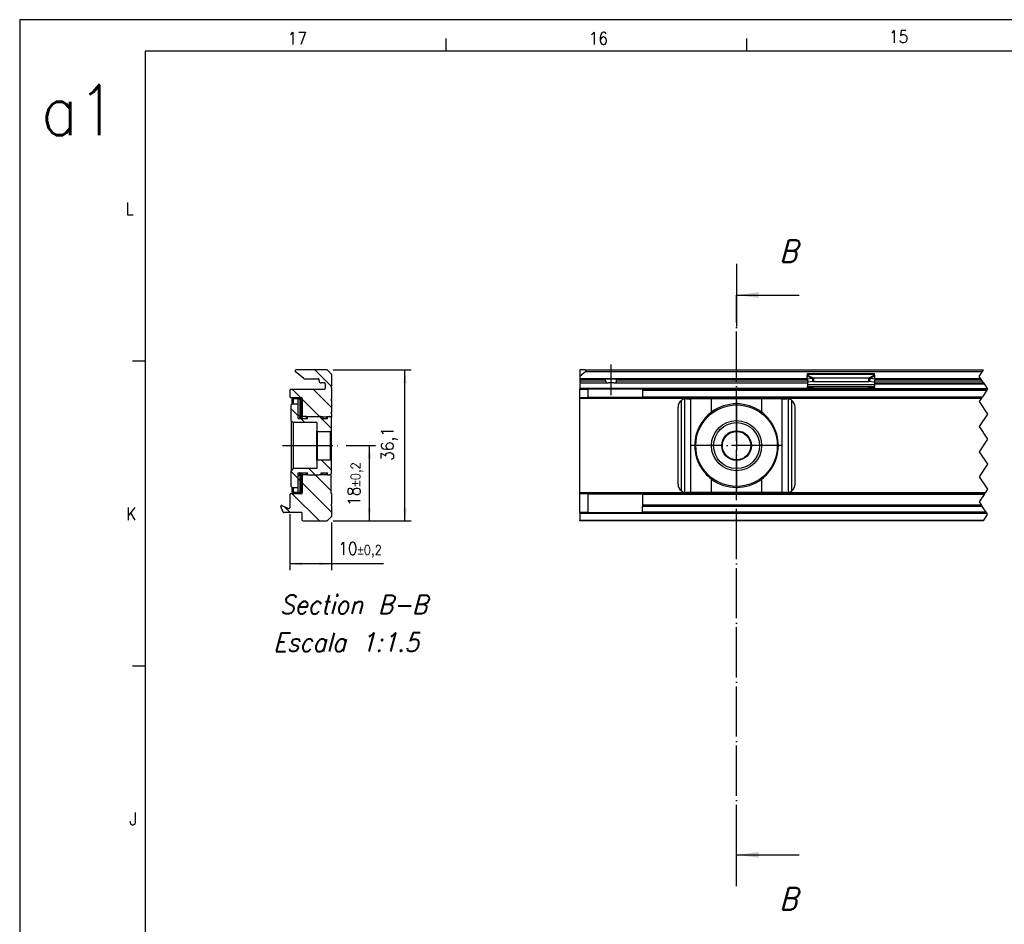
# Model space of a CAD drawing. Header units: millimetres. Extents: x -418 to 2750, y -1084 to 1393.
# Tile 8 of 74: x -418 to -261, y 299 to 443. Entities that reach past the tile are written whole.
import ezdxf

# ---------------------------------------------------------------- set-up
doc = ezdxf.new("R2010")
doc.units = ezdxf.units.MM
doc.linetypes.add('DOT_CENTER', pattern=[14, 12, -1, 0, -1])
doc.layers.add('1', color=7, linetype='Continuous')
doc.styles.add('CONVERTER_11', font='txt.shx', dxfattribs={"width": 0.9, "oblique": 15})
doc.styles.add('CONVERTER_12', font='txt.shx', dxfattribs={"width": 0.9})
doc.dimstyles.new('ME10_DIM_20', dxfattribs={"dimtxt": 3, "dimasz": 3, "dimexe": 1.5, "dimexo": 1.5, "dimgap": 1.5, "dimtad": 1, "dimdsep": 46, "dimtxsty": 'CONVERTER_12', "dimsah": 1, "dimcen": 0.09, "dimclrd": 2, "dimclre": 2, "dimclrt": 2, "dimadec": 0, "dimazin": 0, "dimtol": 1, "dimtp": 0.2, "dimtm": 0.2, "dimtfac": 0.75, "dimtdec": 0, "dimtix": 1, "dimtmove": 0, "dimatfit": 3, "dimfxl": 1, "dimtolj": 1, "dimtzin": 0, "dimarcsym": 0})
doc.dimstyles.new('ME10_DIM_21', dxfattribs={"dimtxt": 3, "dimasz": 3, "dimexe": 1.5, "dimexo": 1.5, "dimgap": 1.5, "dimtad": 1, "dimdsep": 46, "dimtxsty": 'CONVERTER_12', "dimsah": 1, "dimcen": 0.09, "dimclrd": 2, "dimclre": 2, "dimclrt": 2, "dimadec": 0, "dimazin": 0, "dimtol": 1, "dimtp": 0.2, "dimtm": 0.2, "dimtfac": 0.75, "dimtdec": 0, "dimtix": 1, "dimtmove": 0, "dimatfit": 3, "dimfxl": 1, "dimtolj": 1, "dimtzin": 0, "dimarcsym": 0})
doc.dimstyles.new('ME10_DIM_22', dxfattribs={"dimtxt": 3, "dimasz": 3, "dimexe": 1.5, "dimexo": 1.5, "dimgap": 1.5, "dimtad": 1, "dimdsep": 46, "dimtxsty": 'CONVERTER_12', "dimsah": 1, "dimcen": 0.09, "dimclrd": 2, "dimclre": 2, "dimclrt": 2, "dimadec": 0, "dimazin": 0, "dimtfac": 1, "dimtdec": 4, "dimtix": 1, "dimtmove": 0, "dimatfit": 3, "dimfxl": 1, "dimtolj": 1, "dimtzin": 0, "dimarcsym": 0})
doc.dimstyles.get("Standard").update_dxf_attribs({"dimtxt": 0.18, "dimasz": 0.18, "dimexe": 0.18, "dimexo": 0.0625, "dimgap": 0.09, "dimtad": 0, "dimtih": 1, "dimtoh": 1, "dimdec": 4, "dimzin": 0, "dimdsep": 46, "dimtxsty": 'Standard', "dimcen": 0.09, "dimadec": 0, "dimazin": 0, "dimtfac": 1, "dimtdec": 4, "dimtofl": 0, "dimtmove": 0, "dimatfit": 3, "dimfxl": 1, "dimtolj": 1, "dimtzin": 0, "dimarcsym": 0})
pattern_1 = [(315, (0, 0), (2.5, 2.5), [])]

# ---------------------------------------------------------------- blocks, each defined once
blk = doc.blocks.new('SOPORTE_SV2__16', base_point=(-564.6, 545.35))
at = {"linetype": 'Continuous'}
h = blk.add_hatch(dxfattribs=at)
h.set_pattern_fill('_USER', color=3, scale=3.535534, angle=315, pattern_type=0)
h.set_pattern_definition(pattern_1)
edge = h.paths.add_edge_path()
edge.add_arc((-558.98, 579.55), 0.2, 230, 270)
edge.add_line((-558.98, 579.35), (-558.1, 579.35))
edge.add_line((-558.1, 579.35), (-555.65, 579.35))
edge.add_arc((-555.65, 579.15), 0.2, 0, 90, ccw=False)
edge.add_line((-555.45, 579.15), (-555.45, 578.85))
edge.add_arc((-554.95, 578.85), 0.5, 180, 270)
edge.add_line((-554.95, 578.35), (-554.8, 578.35))
edge.add_line((-554.8, 578.35), (-554.15, 578.35))
edge.add_arc((-554.15, 578.15), 0.2, 0, 90, ccw=False)
edge.add_line((-553.95, 578.15), (-553.95, 577.05))
edge.add_arc((-554.15, 577.05), 0.2, 270, 360, ccw=False)
edge.add_line((-554.15, 576.85), (-562.25, 576.85))
edge.add_arc((-562.25, 576.65), 0.2, 90, 180)
edge.add_line((-562.45, 576.65), (-562.45, 575.05))
edge.add_arc((-562.25, 575.05), 0.2, 180, 270)
edge.add_line((-562.25, 574.85), (-559.65, 574.85))
edge.add_arc((-559.65, 574.65), 0.2, 0, 90, ccw=False)
edge.add_line((-559.45, 574.65), (-559.45, 574.35))
edge.add_line((-559.45, 574.35), (-559.45, 570.3))
edge.add_line((-559.45, 570.3), (-558.45, 570.3))
edge.add_line((-558.45, 570.3), (-558.45, 570.35))
edge.add_line((-558.45, 570.35), (-558.2, 570.35))
edge.add_line((-558.2, 570.35), (-555.39, 570.35))
edge.add_line((-555.39, 570.35), (-554.65, 570.35))
edge.add_line((-554.65, 570.35), (-554.65, 570.25))
edge.add_line((-554.65, 570.25), (-553.65, 570.25))
edge.add_line((-553.65, 570.25), (-553.65, 570.3))
edge.add_line((-553.65, 570.3), (-553.4, 570.3))
edge.add_line((-553.4, 570.3), (-552.94, 570.3))
edge.add_line((-552.94, 570.3), (-552.45, 570.3))
edge.add_line((-552.45, 570.3), (-552.45, 570.95))
edge.add_line((-552.45, 570.95), (-552.65, 571.15))
edge.add_line((-552.65, 571.15), (-552.45, 571.35))
edge.add_line((-552.45, 571.35), (-552.45, 574.1))
edge.add_line((-552.45, 574.1), (-552.65, 574.3))
edge.add_line((-552.65, 574.3), (-552.45, 574.5))
edge.add_line((-552.45, 574.5), (-552.45, 577.25))
edge.add_line((-552.45, 577.25), (-552.65, 577.45))
edge.add_line((-552.65, 577.45), (-552.45, 577.65))
edge.add_line((-552.45, 577.65), (-552.45, 580.37))
edge.add_arc((-552.65, 580.37), 0.2, 0, 45)
edge.add_line((-552.51, 580.51), (-553.4, 581.39))
edge.add_arc((-553.54, 581.25), 0.2, 45, 90)
edge.add_line((-553.54, 581.45), (-561, 581.45))
edge.add_arc((-561, 581.25), 0.2, 90, 230)
edge.add_line((-561.13, 581.1), (-559.11, 579.4))
h = blk.add_hatch(dxfattribs=at)
h.set_pattern_fill('_USER', color=3, scale=3.535534, angle=315, pattern_type=0)
h.set_pattern_definition(pattern_1)
edge = h.paths.add_edge_path()
edge.add_arc((-555.4, 569.74), 0.613, 36.3292, 89.4593)
edge.add_line((-555.39, 570.35), (-558.2, 570.35))
edge.add_line((-558.2, 570.35), (-558.2, 569.82))
edge.add_line((-558.2, 569.82), (-560.45, 569.82))
edge.add_line((-560.45, 569.82), (-560.45, 570.39))
edge.add_line((-560.45, 570.39), (-560.45, 573.35))
edge.add_line((-560.45, 573.35), (-561.9, 573.35))
edge.add_line((-561.9, 573.35), (-562.15, 573.1))
edge.add_line((-562.15, 573.1), (-562.15, 569.35))
edge.add_line((-562.15, 569.35), (-561.65, 568.85))
edge.add_line((-561.65, 568.85), (-555.95, 568.85))
edge.add_line((-555.95, 568.85), (-555.95, 566.9))
edge.add_line((-555.95, 566.9), (-555.8, 566.75))
edge.add_line((-555.8, 566.75), (-552.7, 566.75))
edge.add_line((-552.7, 566.75), (-552.45, 567))
edge.add_line((-552.45, 567), (-552.45, 570.05))
edge.add_arc((-552.95, 569.69), 0.613, 36.3182, 89.4483)
edge.add_line((-552.94, 570.3), (-553.4, 570.3))
edge.add_line((-553.4, 570.3), (-553.4, 569.82))
edge.add_line((-553.4, 569.82), (-554.9, 569.82))
edge.add_line((-554.9, 569.82), (-554.9, 570.1))
h = blk.add_hatch(dxfattribs=at)
h.set_pattern_fill('_USER', color=3, scale=3.535534, angle=315, pattern_type=0)
h.set_pattern_definition(pattern_1)
edge = h.paths.add_edge_path()
edge.add_line((-560.43, 574.55), (-560.43, 570.45))
edge.add_spline(control_points=[(-560.43, 570.45), (-560.39, 570.45), (-560.3, 570.45), (-560.18, 570.45), (-560.05, 570.45), (-559.97, 570.45), (-559.93, 570.45)], knot_values=[0, 0, 0, 0, 0.125, 0.25, 0.375, 0.5, 0.5, 0.5, 0.5], degree=3, periodic=0)
edge.add_line((-559.93, 570.45), (-559.93, 574.55))
edge.add_line((-559.93, 574.55), (-560.43, 574.55))
h = blk.add_hatch(dxfattribs=at)
h.set_pattern_fill('_USER', color=3, scale=3.535534, angle=315, pattern_type=0)
h.set_pattern_definition(pattern_1)
edge = h.paths.add_edge_path()
edge.add_line((-554.9, 556.6), (-554.9, 556.87))
edge.add_line((-554.9, 556.87), (-553.4, 556.87))
edge.add_line((-553.4, 556.87), (-553.4, 556.4))
edge.add_line((-553.4, 556.4), (-552.94, 556.4))
edge.add_arc((-552.95, 557.01), 0.613, 270.5517, 323.6818)
edge.add_line((-552.45, 556.65), (-552.45, 559.7))
edge.add_line((-552.45, 559.7), (-552.7, 559.95))
edge.add_line((-552.7, 559.95), (-555.8, 559.95))
edge.add_line((-555.8, 559.95), (-555.95, 559.8))
edge.add_line((-555.95, 559.8), (-555.95, 557.85))
edge.add_line((-555.95, 557.85), (-561.65, 557.85))
edge.add_line((-561.65, 557.85), (-562.15, 557.35))
edge.add_line((-562.15, 557.35), (-562.15, 553.6))
edge.add_line((-562.15, 553.6), (-561.9, 553.35))
edge.add_line((-561.9, 553.35), (-560.45, 553.35))
edge.add_line((-560.45, 553.35), (-560.45, 556.31))
edge.add_line((-560.45, 556.31), (-560.45, 556.87))
edge.add_line((-560.45, 556.87), (-558.2, 556.87))
edge.add_line((-558.2, 556.87), (-558.2, 556.35))
edge.add_line((-558.2, 556.35), (-555.39, 556.35))
edge.add_arc((-555.4, 556.96), 0.613, 270.5407, 323.6708)
h = blk.add_hatch(dxfattribs=at)
h.set_pattern_fill('_USER', color=3, scale=3.535534, angle=315, pattern_type=0)
h.set_pattern_definition(pattern_1)
edge = h.paths.add_edge_path()
edge.add_line((-559.65, 547.35), (-563.81, 547.35))
edge.add_arc((-563.81, 547.55), 0.2, 204, 270, ccw=False)
edge.add_line((-563.99, 547.47), (-564.58, 548.79))
edge.add_arc((-564.4, 548.87), 0.2, 64, 204, ccw=False)
edge.add_line((-564.31, 549.05), (-562.74, 548.28))
edge.add_arc((-562.65, 548.46), 0.2, 244, 360)
edge.add_line((-562.45, 548.46), (-562.45, 551.65))
edge.add_arc((-562.25, 551.65), 0.2, 90, 180, ccw=False)
edge.add_line((-562.25, 551.85), (-559.65, 551.85))
edge.add_arc((-559.65, 552.05), 0.2, 270, 360)
edge.add_line((-559.45, 552.05), (-559.45, 552.35))
edge.add_line((-559.45, 552.35), (-559.45, 556.4))
edge.add_line((-559.45, 556.4), (-558.45, 556.4))
edge.add_line((-558.45, 556.4), (-558.45, 556.35))
edge.add_line((-558.45, 556.35), (-558.2, 556.35))
edge.add_line((-558.2, 556.35), (-555.39, 556.35))
edge.add_line((-555.39, 556.35), (-554.65, 556.35))
edge.add_line((-554.65, 556.35), (-554.65, 556.45))
edge.add_line((-554.65, 556.45), (-553.65, 556.45))
edge.add_line((-553.65, 556.45), (-553.65, 556.4))
edge.add_line((-553.65, 556.4), (-553.4, 556.4))
edge.add_line((-553.4, 556.4), (-552.94, 556.4))
edge.add_line((-552.94, 556.4), (-552.65, 556.4))
edge.add_line((-552.65, 556.4), (-552.65, 552.05))
edge.add_line((-552.65, 552.05), (-552.45, 551.85))
edge.add_line((-552.45, 551.85), (-552.45, 549.35))
edge.add_line((-552.45, 549.35), (-552.65, 549.15))
edge.add_line((-552.65, 549.15), (-552.45, 548.95))
edge.add_line((-552.45, 548.95), (-552.45, 546.43))
edge.add_arc((-552.65, 546.43), 0.2, 315, 360, ccw=False)
edge.add_line((-552.51, 546.29), (-553.4, 545.41))
edge.add_arc((-553.54, 545.55), 0.2, 270, 315, ccw=False)
edge.add_line((-553.54, 545.35), (-559.25, 545.35))
edge.add_arc((-559.25, 545.55), 0.2, 180, 270, ccw=False)
edge.add_line((-559.45, 545.55), (-559.45, 547.15))
edge.add_arc((-559.65, 547.15), 0.2, 0, 90)
h = blk.add_hatch(dxfattribs=at)
h.set_pattern_fill('_USER', color=3, scale=3.535534, angle=315, pattern_type=0)
h.set_pattern_definition(pattern_1)
edge = h.paths.add_edge_path()
edge.add_line((-559.93, 552.15), (-560.43, 552.15))
edge.add_line((-560.43, 552.15), (-560.43, 556.25))
edge.add_spline(control_points=[(-560.43, 556.25), (-560.39, 556.25), (-560.3, 556.25), (-560.18, 556.25), (-560.05, 556.25), (-559.97, 556.25), (-559.93, 556.25)], knot_values=[0, 0, 0, 0, 0.125, 0.25, 0.375, 0.5, 0.5, 0.5, 0.5], degree=3, periodic=0)
edge.add_line((-559.93, 556.25), (-559.93, 552.15))
at = {"color": 7, "linetype": 'Continuous'}
for p, q in [((-559.11, 579.4), (-561.13, 581.1)), ((-553.54, 581.45), (-561, 581.45)), ((-558.98, 579.35), (-558.1, 579.35)), ((-558.1, 579.35), (-555.65, 579.35)), ((-552.51, 580.51), (-553.4, 581.39)), ((-552.45, 580.37), (-552.45, 577.65)), ((-555.45, 578.85), (-555.45, 579.15)), ((-554.8, 578.35), (-554.95, 578.35)), ((-554.15, 578.35), (-554.8, 578.35)), ((-553.95, 578.15), (-553.95, 577.05)), ((-552.45, 577.65), (-552.65, 577.45)), ((-552.65, 577.45), (-552.45, 577.25)), ((-552.45, 577.25), (-552.45, 574.5)), ((-562.45, 576.65), (-562.45, 575.05)), ((-562.25, 576.85), (-554.15, 576.85)), ((-562.25, 574.85), (-559.65, 574.85)), ((-559.45, 574.65), (-559.45, 574.35)), ((-562.15, 573.1), (-561.9, 573.35)), ((-562.15, 569.35), (-562.15, 573.1)), ((-561.93, 574.55), (-561.93, 573.33)), ((-561.55, 574.55), (-561.93, 574.55)), ((-561.9, 573.35), (-560.45, 573.35)), ((-560.43, 574.55), (-561.55, 574.55)), ((-560.45, 570.39), (-560.45, 573.35)), ((-560.43, 574.55), (-559.93, 574.55)), ((-560.43, 570.45), (-560.43, 574.55)), ((-559.93, 570.45), (-559.93, 574.55)), ((-559.93, 574.55), (-559.82, 574.55)), ((-559.45, 574.35), (-559.45, 570.3)), ((-552.45, 574.5), (-552.65, 574.3)), ((-552.65, 574.3), (-552.45, 574.1)), ((-552.45, 574.1), (-552.45, 571.35)), ((-560.45, 569.82), (-560.45, 570.39)), ((-559.45, 569.82), (-559.45, 570.3)), ((-558.45, 570.3), (-559.45, 570.3)), ((-558.45, 570.3), (-558.45, 570.35)), ((-558.45, 570.35), (-558.2, 570.35)), ((-558.45, 569.82), (-558.45, 570.3)), ((-558.2, 569.82), (-558.2, 570.35)), ((-558.2, 570.35), (-555.39, 570.35)), ((-555.39, 570.35), (-554.65, 570.35)), ((-554.9, 569.82), (-554.9, 570.1)), ((-554.65, 570.35), (-554.65, 570.25)), ((-554.65, 570.25), (-554.65, 569.82)), ((-554.65, 570.25), (-553.65, 570.25)), ((-553.65, 570.3), (-553.4, 570.3)), ((-553.65, 570.25), (-553.65, 570.3)), ((-553.65, 570.25), (-553.65, 569.82)), ((-553.4, 570.3), (-552.94, 570.3)), ((-553.4, 569.82), (-553.4, 570.3)), ((-552.94, 570.3), (-552.45, 570.3)), ((-552.45, 571.35), (-552.65, 571.15)), ((-552.65, 571.15), (-552.45, 570.95)), ((-552.45, 570.95), (-552.45, 570.3)), ((-552.45, 570.3), (-552.45, 570.05)), ((-552.45, 567), (-552.45, 570.05)), ((-561.65, 568.85), (-562.15, 569.35)), ((-562.15, 569.35), (-562.15, 557.35)), ((-555.95, 568.85), (-561.65, 568.85)), ((-561.65, 568.85), (-561.65, 563.35)), ((-560.45, 569.82), (-558.2, 569.82)), ((-555.95, 568.85), (-555.95, 566.9)), ((-554.9, 569.82), (-553.4, 569.82)), ((-555.95, 559.8), (-555.95, 566.9)), ((-555.8, 566.75), (-555.95, 566.9)), ((-555.8, 559.95), (-555.8, 566.75)), ((-555.8, 566.75), (-552.7, 566.75)), ((-552.7, 566.75), (-552.45, 567)), ((-552.7, 559.95), (-552.7, 566.75)), ((-552.45, 559.7), (-552.45, 567)), ((-561.65, 563.35), (-561.65, 557.85)), ((-555.8, 559.95), (-555.95, 559.8)), ((-555.95, 559.8), (-555.95, 557.85)), ((-555.8, 559.95), (-552.7, 559.95)), ((-552.7, 559.95), (-552.45, 559.7)), ((-552.45, 556.65), (-552.45, 559.7)), ((-561.65, 557.85), (-562.15, 557.35)), ((-562.15, 553.6), (-562.15, 557.35)), ((-555.95, 557.85), (-561.65, 557.85)), ((-560.45, 556.31), (-560.45, 556.87)), ((-560.45, 556.87), (-558.2, 556.87)), ((-560.45, 553.35), (-560.45, 556.31)), ((-560.43, 552.15), (-560.43, 556.25)), ((-559.93, 552.15), (-559.93, 556.25)), ((-559.45, 556.4), (-559.45, 556.87)), ((-559.45, 556.4), (-559.45, 552.35)), ((-558.45, 556.4), (-559.45, 556.4)), ((-558.45, 556.4), (-558.45, 556.87)), ((-558.45, 556.35), (-558.45, 556.4)), ((-558.2, 556.35), (-558.45, 556.35)), ((-558.2, 556.35), (-558.2, 556.87)), ((-558.2, 556.35), (-555.39, 556.35)), ((-554.65, 556.35), (-555.39, 556.35)), ((-554.9, 556.6), (-554.9, 556.87)), ((-554.9, 556.87), (-553.4, 556.87)), ((-554.65, 556.87), (-554.65, 556.45)), ((-554.65, 556.45), (-553.65, 556.45)), ((-554.65, 556.45), (-554.65, 556.35)), ((-553.65, 556.87), (-553.65, 556.45)), ((-553.65, 556.4), (-553.65, 556.45)), ((-553.4, 556.4), (-553.65, 556.4)), ((-553.4, 556.4), (-553.4, 556.87)), ((-553.4, 556.4), (-552.94, 556.4)), ((-552.65, 556.4), (-552.94, 556.4)), ((-552.65, 556.4), (-552.65, 556.48)), ((-552.65, 556.4), (-552.65, 552.05)), ((-562.15, 553.6), (-561.9, 553.35)), ((-562.45, 551.65), (-562.45, 548.46)), ((-559.65, 551.85), (-562.25, 551.85)), ((-561.93, 553.37), (-561.93, 552.15)), ((-561.55, 552.15), (-561.93, 552.15)), ((-561.9, 553.35), (-560.45, 553.35)), ((-560.43, 552.15), (-561.55, 552.15)), ((-559.93, 552.15), (-560.43, 552.15)), ((-559.82, 552.15), (-559.93, 552.15)), ((-559.45, 552.35), (-559.45, 552.05)), ((-552.65, 552.05), (-552.45, 551.85)), ((-552.45, 551.85), (-552.45, 549.35)), ((-563.99, 547.47), (-564.58, 548.79)), ((-564.31, 549.05), (-562.74, 548.28)), ((-552.45, 549.35), (-552.65, 549.15)), ((-552.65, 549.15), (-552.45, 548.95)), ((-552.45, 548.95), (-552.45, 546.43)), ((-559.65, 547.35), (-563.81, 547.35)), ((-559.45, 545.55), (-559.45, 547.15)), ((-559.25, 545.35), (-553.54, 545.35)), ((-553.4, 545.41), (-552.51, 546.29))]:
    blk.add_line(p, q, dxfattribs=at)
at = {"color": 3, "linetype": 'Continuous'}
for p, q in [((-561.55, 573.35), (-561.55, 574.55)), ((-559.73, 569.82), (-559.73, 574.55)), ((-559.73, 552.15), (-559.73, 556.87)), ((-561.55, 552.15), (-561.55, 553.35))]:
    blk.add_line(p, q, dxfattribs=at)
at = {"color": 7, "linetype": 'Continuous'}
for centre, radius, start, end in [((-561, 581.25), 0.2, 90, 230), ((-558.98, 579.55), 0.2, 230, 270), ((-555.65, 579.15), 0.2, 0, 90), ((-553.54, 581.25), 0.2, 45, 90), ((-552.65, 580.37), 0.2, 0, 45), ((-554.95, 578.85), 0.5, 180, 270), ((-554.15, 578.15), 0.2, 0, 90), ((-554.15, 577.05), 0.2, 270, 0), ((-562.25, 576.65), 0.2, 90, 180), ((-562.25, 575.05), 0.2, 180, 270), ((-559.65, 574.65), 0.2, 0, 90), ((-555.4, 569.74), 0.613, 36.3292, 89.4593), ((-552.95, 569.69), 0.613, 36.3182, 89.4483), ((-555.4, 556.96), 0.613, 270.5407, 323.6708), ((-552.95, 557.01), 0.613, 270.5517, 323.6818), ((-562.25, 551.65), 0.2, 90, 180), ((-559.65, 552.05), 0.2, 270, 0), ((-564.4, 548.87), 0.2, 64, 204), ((-563.81, 547.55), 0.2, 204, 270), ((-562.65, 548.46), 0.2, 244, 0), ((-559.65, 547.15), 0.2, 0, 90), ((-552.65, 546.43), 0.2, 315, 360), ((-559.25, 545.55), 0.2, 180, 270), ((-553.54, 545.55), 0.2, 270, 315)]:
    blk.add_arc(centre, radius, start, end, dxfattribs=at)
for points, knots in [([(-559.73, 574.55), (-559.75, 574.55), (-559.78, 574.55), (-559.81, 574.55), (-559.82, 574.55)], [0, 0, 0, 0, 0.04287066, 0.08566535, 0.08566535, 0.08566535, 0.08566535]), ([(-559.59, 574.51), (-559.6, 574.51), (-559.62, 574.52), (-559.66, 574.53), (-559.7, 574.54), (-559.72, 574.54), (-559.73, 574.55)], [0, 0, 0, 0, 0.0335814, 0.0688181, 0.1061577, 0.1455934, 0.1455934, 0.1455934, 0.1455934]), ([(-559.45, 574.35), (-559.46, 574.37), (-559.47, 574.4), (-559.51, 574.45), (-559.55, 574.48), (-559.58, 574.5), (-559.59, 574.51)], [0, 0, 0, 0, 0.0566977, 0.11026, 0.1630025, 0.217434, 0.217434, 0.217434, 0.217434]), ([(-560.45, 570.39), (-560.45, 570.39), (-560.44, 570.41), (-560.44, 570.43), (-560.43, 570.44), (-560.43, 570.45), (-560.43, 570.45)], [0, 0, 0, 0, 0.02560953, 0.05160843, 0.06023473, 0.06886103, 0.06886103, 0.06886103, 0.06886103]), ([(-560.18, 569.82), (-560.16, 569.87), (-560.13, 569.96), (-560.07, 570.09), (-560.02, 570.23), (-559.98, 570.33), (-559.95, 570.4), (-559.93, 570.43), (-559.93, 570.45)], [0, 0, 0, 0, 0.143141, 0.287047, 0.4308662, 0.575577, 0.6243996, 0.6732222, 0.6732222, 0.6732222, 0.6732222]), ([(-560.43, 556.25), (-560.43, 556.25), (-560.43, 556.26), (-560.44, 556.27), (-560.44, 556.29), (-560.45, 556.31), (-560.45, 556.31)], [0, 0, 0, 0, 0.008627, 0.017254, 0.04325307, 0.06886104, 0.06886104, 0.06886104, 0.06886104]), ([(-559.93, 556.25), (-559.93, 556.27), (-559.95, 556.3), (-559.98, 556.37), (-560.02, 556.47), (-560.07, 556.61), (-560.13, 556.74), (-560.16, 556.83), (-560.18, 556.87)], [0, 0, 0, 0, 0.048767, 0.097534, 0.2420646, 0.385741, 0.5298653, 0.6732222, 0.6732222, 0.6732222, 0.6732222]), ([(-559.82, 552.15), (-559.81, 552.15), (-559.78, 552.15), (-559.75, 552.15), (-559.73, 552.15)], [0, 0, 0, 0, 0.04279469, 0.08566535, 0.08566535, 0.08566535, 0.08566535]), ([(-559.73, 552.15), (-559.72, 552.16), (-559.7, 552.16), (-559.66, 552.17), (-559.62, 552.18), (-559.6, 552.19), (-559.59, 552.19)], [0, 0, 0, 0, 0.0394357, 0.0767753, 0.1120119, 0.1455934, 0.1455934, 0.1455934, 0.1455934]), ([(-559.59, 552.19), (-559.58, 552.2), (-559.55, 552.22), (-559.51, 552.25), (-559.47, 552.3), (-559.46, 552.33), (-559.45, 552.35)], [0, 0, 0, 0, 0.0544314, 0.107174, 0.1607363, 0.2174339, 0.2174339, 0.2174339, 0.2174339])]:
    blk.add_open_spline(points, degree=3, knots=knots, dxfattribs=at)
for points in [[(-559.93, 570.45), (-559.97, 570.45), (-560.05, 570.45), (-560.18, 570.45), (-560.3, 570.45), (-560.39, 570.45), (-560.43, 570.45)], [(-560.43, 556.25), (-560.39, 556.25), (-560.3, 556.25), (-560.18, 556.25), (-560.05, 556.25), (-559.97, 556.25), (-559.93, 556.25)]]:
    blk.add_open_spline(points, degree=3, dxfattribs=at)
at = {"layer": '1', "color": 2, "linetype": 'DOT_CENTER'}
blk.add_line((-564.15, 563.35), (-550.45, 563.35), dxfattribs=at)
blk.add_line((-564.15, 563.35), (-550.45, 563.35), dxfattribs=at)
blk = doc.blocks.new('*D86')
at = {"layer": '1', "color": 2, "linetype": 'Continuous'}
for p, q in [((-562.45, 546.96), (-562.45, 533.57)), ((-552.45, 544.93), (-552.45, 533.57)), ((-552.45, 535.07), (-562.45, 535.07)), ((-540.04, 535.07), (-552.45, 535.07))]:
    blk.add_line(p, q, dxfattribs=at)
at = {"layer": '1', "color": 2}
for points in [[(-559.45, 535.47), (-559.45, 534.68), (-562.45, 535.07)], [(-555.45, 534.68), (-555.45, 535.47), (-552.45, 535.07)]]:
    blk.add_solid(points, dxfattribs=at)
at = {"layer": '1', "color": 2, "insert": (-550.87, 536.57), "char_height": 3, "attachment_point": 7, "rotation": 0.0001, "line_spacing_factor": 0.60024, "style": 'CONVERTER_12'}
blk.add_mtext('\\C2;10\\C2;\\H2.25;{\\Fgdt;`}0,2', dxfattribs=at)
blk = doc.blocks.new('*D87')
at = {"layer": '1', "color": 2, "linetype": 'Continuous'}
for p, q in [((-548.95, 563.35), (-541.91, 563.35)), ((-543.41, 545.35), (-543.41, 563.35)), ((-552.04, 545.35), (-541.91, 545.35))]:
    blk.add_line(p, q, dxfattribs=at)
at = {"layer": '1', "color": 2}
for points in [[(-543.02, 560.35), (-543.81, 560.35), (-543.41, 563.35)], [(-543.81, 548.35), (-543.02, 548.35), (-543.41, 545.35)]]:
    blk.add_solid(points, dxfattribs=at)
at = {"layer": '1', "color": 2, "insert": (-544.91, 548.93), "char_height": 3, "attachment_point": 7, "rotation": 90, "line_spacing_factor": 0.60024, "style": 'CONVERTER_12'}
blk.add_mtext('\\C2;18\\C2;\\H2.25;{\\Fgdt;`}0,2', dxfattribs=at)
blk = doc.blocks.new('*D88')
at = {"layer": '1', "color": 2, "linetype": 'Continuous'}
for p, q in [((-552.04, 581.45), (-533.39, 581.45)), ((-534.89, 545.35), (-534.89, 581.45)), ((-552.04, 545.35), (-533.39, 545.35))]:
    blk.add_line(p, q, dxfattribs=at)
at = {"layer": '1', "color": 2}
for points in [[(-534.49, 578.45), (-535.28, 578.45), (-534.89, 581.45)], [(-535.28, 548.35), (-534.49, 548.35), (-534.89, 545.35)]]:
    blk.add_solid(points, dxfattribs=at)
at = {"layer": '1', "color": 2, "insert": (-536.69, 559.72), "char_height": 3, "attachment_point": 7, "rotation": 90, "line_spacing_factor": 0.60024, "style": 'CONVERTER_12'}
blk.add_mtext('36,1', dxfattribs=at)
blk = doc.blocks.new('SOPORTE_SV2__26', base_point=(-493.09, 545.35))
at = {"color": 7, "linetype": 'Continuous'}
for p, q in [((-493.09, 581.45), (-493.09, 579.9)), ((-491.79, 581.45), (-493.09, 581.45)), ((-491.66, 581.1), (-493.09, 579.9)), ((-493.09, 579.9), (-493.09, 579.4)), ((-493.09, 579.4), (-493.09, 579.35)), ((-493.09, 579.35), (-487.03, 579.35)), ((-493.09, 579.35), (-493.09, 579.15)), ((-491.79, 581.45), (-396.51, 581.45)), ((-487.03, 579.35), (-484.14, 579.35)), ((-484.14, 579.35), (-438.68, 579.35)), ((-438.67, 579.23), (-438.69, 580.03)), ((-437.5, 579.41), (-438.67, 579.23)), ((-438.59, 580.62), (-422.59, 580.62)), ((-438.59, 580.41), (-438.59, 580.62)), ((-438.59, 580.23), (-438.59, 580.41)), ((-437.5, 579.41), (-437.39, 578.97)), ((-424, 579.5), (-437.17, 579.5)), ((-437.17, 579.5), (-437.17, 578.99)), ((-424, 579.5), (-424, 578.99)), ((-423.67, 579.41), (-423.78, 578.97)), ((-422.5, 579.23), (-423.67, 579.41)), ((-422.59, 580.41), (-422.59, 580.62)), ((-422.59, 580.23), (-422.59, 580.41)), ((-422.5, 579.23), (-422.48, 580.03)), ((-422.49, 579.35), (-397.18, 579.35)), ((-493.09, 579.15), (-493.09, 578.85)), ((-493.09, 578.85), (-493.09, 578.35)), ((-493.09, 578.35), (-486.27, 578.35)), ((-493.09, 578.15), (-493.09, 577.05)), ((-493.09, 577.05), (-493.09, 576.85)), ((-486.9, 578.85), (-486.9, 579.15)), ((-484.9, 578.35), (-486.27, 578.35)), ((-484.9, 578.35), (-438.59, 578.35)), ((-484.27, 578.85), (-484.27, 579.15)), ((-438.67, 579.23), (-438.49, 578.5)), ((-438.59, 578.88), (-438.59, 578.01)), ((-438.59, 578.01), (-438.59, 577.52)), ((-438.59, 577.24), (-438.59, 577.52)), ((-438.59, 577.52), (-422.59, 577.52)), ((-438.59, 577.24), (-438.59, 577.06)), ((-437.32, 578.68), (-438.49, 578.5)), ((-437.39, 578.97), (-437.32, 578.68)), ((-437.17, 578.99), (-437.17, 578.65)), ((-424, 578.65), (-437.17, 578.65)), ((-433.59, 576.86), (-437.09, 577.13)), ((-437.09, 577.02), (-437.09, 577.13)), ((-424.08, 577.13), (-427.59, 576.86)), ((-424.08, 577.13), (-424.08, 577.02)), ((-424, 578.99), (-424, 578.65)), ((-423.78, 578.97), (-423.85, 578.68)), ((-422.68, 578.5), (-423.85, 578.68)), ((-422.5, 579.23), (-422.68, 578.5)), ((-422.59, 578.88), (-422.59, 578.01)), ((-422.59, 578.35), (-396.51, 578.35)), ((-422.59, 578.01), (-422.59, 577.52)), ((-422.59, 577.24), (-422.59, 577.52)), ((-422.59, 577.24), (-422.59, 577.06)), ((-493.09, 574.85), (-493.09, 576.85)), ((-493.09, 576.85), (-491.09, 576.85)), ((-493.09, 574.85), (-491.09, 574.85)), ((-493.09, 574.65), (-493.09, 574.85)), ((-493.09, 552.05), (-493.09, 574.65)), ((-491.09, 574.85), (-491.09, 576.85)), ((-478.09, 576.85), (-491.09, 576.85)), ((-478.09, 574.85), (-491.09, 574.85)), ((-478.09, 576.85), (-435.82, 576.85)), ((-478.09, 576.85), (-478.09, 576.65)), ((-478.09, 576.65), (-478.09, 575.05)), ((-478.09, 574.85), (-478.09, 575.05)), ((-478.09, 574.85), (-396.91, 574.85)), ((-437.09, 576.95), (-435.82, 576.85)), ((-435.82, 576.85), (-425.35, 576.85)), ((-425.35, 576.85), (-424.08, 576.95)), ((-425.35, 576.85), (-395.58, 576.85)), ((-469.58, 554.15), (-469.58, 572.55)), ((-467.58, 574.55), (-466.51, 574.55)), ((-461.59, 574.55), (-466.51, 574.55)), ((-449.58, 574.55), (-461.59, 574.55)), ((-444.66, 574.55), (-449.58, 574.55)), ((-444.66, 574.55), (-443.58, 574.55)), ((-441.58, 554.15), (-441.58, 572.55)), ((-493.09, 551.85), (-493.09, 552.05)), ((-493.09, 547.35), (-493.09, 551.85)), ((-491.09, 551.85), (-493.09, 551.85)), ((-491.09, 547.35), (-491.09, 551.85)), ((-491.09, 551.85), (-478.09, 551.85)), ((-396.25, 551.85), (-478.09, 551.85)), ((-478.09, 551.85), (-478.09, 551.65)), ((-478.09, 551.65), (-478.09, 549.07)), ((-466.51, 552.15), (-467.58, 552.15)), ((-461.59, 552.15), (-466.51, 552.15)), ((-449.58, 552.15), (-461.59, 552.15)), ((-444.66, 552.15), (-449.58, 552.15)), ((-443.58, 552.15), (-444.66, 552.15)), ((-478.09, 549.07), (-478.09, 548.79)), ((-396.99, 549.07), (-478.09, 549.07)), ((-478.09, 547.47), (-478.09, 548.79)), ((-493.09, 547.35), (-493.09, 547.15)), ((-491.09, 547.35), (-493.09, 547.35)), ((-493.09, 547.15), (-493.09, 545.55)), ((-491.09, 547.35), (-478.09, 547.35)), ((-478.09, 547.35), (-478.09, 547.47)), ((-395.85, 547.35), (-478.09, 547.35)), ((-493.09, 545.35), (-493.09, 545.55)), ((-396.58, 545.35), (-493.09, 545.35))]:
    blk.add_line(p, q, dxfattribs=at)
at = {"color": 3, "linetype": 'Continuous'}
for p, q in [((-493.09, 579.4), (-438.68, 579.4)), ((-491.66, 581.1), (-396.75, 581.1)), ((-438.69, 580.03), (-437.5, 579.41)), ((-438.59, 580.41), (-422.59, 580.41)), ((-438.59, 580.23), (-437.17, 579.5)), ((-422.59, 580.23), (-424, 579.5)), ((-422.48, 580.03), (-423.67, 579.41)), ((-422.49, 579.4), (-397.21, 579.4)), ((-486.9, 579.15), (-493.09, 579.15)), ((-493.09, 578.85), (-486.9, 578.85)), ((-438.5, 577.05), (-493.09, 577.05)), ((-438.65, 579.15), (-484.27, 579.15)), ((-484.27, 578.85), (-438.59, 578.85)), ((-438.59, 578.01), (-422.59, 578.01)), ((-437.09, 577.13), (-424.08, 577.13)), ((-437.09, 576.95), (-437.09, 577.02)), ((-424.08, 577.02), (-424.08, 576.95)), ((-422.67, 577.05), (-395.65, 577.05)), ((-422.59, 578.85), (-396.85, 578.85)), ((-422.59, 578.15), (-396.38, 578.15)), ((-397.05, 579.15), (-422.52, 579.15)), ((-397.05, 574.65), (-493.09, 574.65)), ((-478.09, 576.65), (-395.71, 576.65)), ((-478.09, 575.05), (-396.78, 575.05)), ((-468.78, 552.55), (-468.78, 574.15)), ((-467.99, 552.19), (-467.99, 574.51)), ((-466.51, 552.15), (-466.51, 574.55)), ((-461.59, 571.34), (-461.59, 574.55)), ((-449.58, 571.34), (-449.58, 574.55)), ((-444.66, 552.15), (-444.66, 574.55)), ((-443.18, 552.19), (-443.18, 574.51)), ((-442.38, 552.55), (-442.38, 574.15)), ((-461.59, 552.15), (-461.59, 555.36)), ((-449.58, 552.15), (-449.58, 555.36)), ((-396.11, 552.05), (-493.09, 552.05)), ((-396.38, 551.65), (-478.09, 551.65)), ((-396.81, 548.79), (-478.09, 548.79)), ((-395.71, 547.15), (-493.09, 547.15)), ((-395.93, 547.47), (-478.09, 547.47)), ((-493.09, 545.55), (-396.45, 545.55))]:
    blk.add_line(p, q, dxfattribs=at)
at = {"color": 2, "linetype": 'DOT_CENTER'}
for p, q in [((-397.55, 579.9), (-396.75, 581.1)), ((-397.21, 579.4), (-397.55, 579.9)), ((-397.18, 579.35), (-397.21, 579.4)), ((-397.18, 579.35), (-397.05, 579.15)), ((-396.75, 581.1), (-396.51, 581.45)), ((-396.85, 578.85), (-397.05, 579.15)), ((-396.51, 578.35), (-396.85, 578.85)), ((-396.51, 578.35), (-396.38, 578.15)), ((-396.38, 578.15), (-395.65, 577.05)), ((-395.65, 577.05), (-395.55, 576.9)), ((-397.05, 574.65), (-397.55, 573.9)), ((-396.91, 574.85), (-397.05, 574.65)), ((-396.91, 574.85), (-396.78, 575.05)), ((-395.71, 576.65), (-396.78, 575.05)), ((-395.71, 576.65), (-395.58, 576.85)), ((-395.55, 576.9), (-395.58, 576.85)), ((-397.55, 573.9), (-395.55, 570.9)), ((-395.55, 570.9), (-397.55, 567.9)), ((-397.55, 567.9), (-395.55, 564.9)), ((-395.55, 564.9), (-397.55, 561.9)), ((-397.55, 561.9), (-395.55, 558.9)), ((-395.55, 558.9), (-397.55, 555.9)), ((-397.55, 555.9), (-395.55, 552.9)), ((-396.38, 551.65), (-397.55, 549.9)), ((-396.38, 551.65), (-396.25, 551.85)), ((-396.11, 552.05), (-396.25, 551.85)), ((-395.55, 552.9), (-396.11, 552.05)), ((-397.55, 549.9), (-396.99, 549.07)), ((-396.99, 549.07), (-396.81, 548.79)), ((-396.59, 548.46), (-396.81, 548.79)), ((-396.46, 548.26), (-396.59, 548.46)), ((-395.93, 547.47), (-396.46, 548.26)), ((-396.45, 545.55), (-395.55, 546.9)), ((-395.85, 547.35), (-395.93, 547.47)), ((-395.85, 547.35), (-395.71, 547.15)), ((-395.55, 546.9), (-395.71, 547.15)), ((-396.58, 545.35), (-396.45, 545.55))]:
    blk.add_line(p, q, dxfattribs=at)
at = {"color": 7, "linetype": 'Continuous'}
for radius in [9.75, 6, 5.5, 3.55, 3.4]:
    blk.add_circle((-455.59, 563.35), radius, dxfattribs=at)
for centre, radius, start, end in [((-491.79, 581.25), 0.2, 310, 90), ((-467.58, 572.55), 2, 126.8699, 180), ((-467.58, 572.55), 2, 101.598, 126.8699), ((-467.58, 572.55), 2, 90, 101.598), ((-455.59, 563.35), 10, 53.076, 126.924), ((-443.58, 572.55), 2, 78.402, 90), ((-443.58, 572.55), 2, 53.1301, 78.402), ((-443.58, 572.55), 2, 0, 53.1301), ((-455.59, 563.35), 10, 126.924, 138.5708), ((-455.59, 563.35), 10, 41.4292, 53.076), ((-455.59, 563.35), 10, 148.2362, 211.7638), ((-455.59, 563.35), 10, 328.2363, 31.7637), ((-455.59, 563.35), 10, 221.4292, 233.076), ((-455.59, 563.35), 10, 306.924, 318.5708), ((-467.58, 554.15), 2, 180, 233.1301), ((-455.59, 563.35), 10, 233.076, 306.924), ((-443.58, 554.15), 2, 306.8699, 0), ((-467.58, 554.15), 2, 233.1301, 258.402), ((-467.58, 554.15), 2, 258.402, 270), ((-443.58, 554.15), 2, 270, 281.598), ((-443.58, 554.15), 2, 281.598, 306.8699)]:
    blk.add_arc(centre, radius, start, end, dxfattribs=at)
for points, knots in [([(-486.9, 579.15), (-486.9, 579.15), (-486.9, 579.15), (-486.9, 579.17), (-486.9, 579.19), (-486.9, 579.21), (-486.91, 579.24), (-486.92, 579.27), (-486.94, 579.29), (-486.95, 579.31), (-486.96, 579.32), (-486.97, 579.33), (-486.99, 579.34), (-487.01, 579.35), (-487.02, 579.35), (-487.03, 579.35)], [0, 0, 0, 0, 0.0032229, 0.0063371, 0.0372094, 0.0632558, 0.0837864, 0.121246, 0.1560323, 0.1717467, 0.186759, 0.2020732, 0.213884, 0.2374901, 0.259325, 0.259325, 0.259325, 0.259325]), ([(-484.14, 579.35), (-484.15, 579.35), (-484.15, 579.35), (-484.16, 579.35), (-484.17, 579.34), (-484.19, 579.34), (-484.2, 579.33), (-484.21, 579.32), (-484.22, 579.31), (-484.23, 579.3), (-484.24, 579.28), (-484.25, 579.27), (-484.25, 579.25), (-484.26, 579.23), (-484.26, 579.21), (-484.27, 579.19), (-484.27, 579.18), (-484.27, 579.16), (-484.27, 579.15), (-484.27, 579.15), (-484.27, 579.15)], [0, 0, 0, 0, 0.0113724, 0.0215681, 0.034295, 0.0455523, 0.0601178, 0.0726769, 0.0876893, 0.1034036, 0.1202544, 0.1377942, 0.1584814, 0.1757048, 0.1962256, 0.2136882, 0.2349027, 0.2531701, 0.2563735, 0.2595072, 0.2595072, 0.2595072, 0.2595072]), ([(-438.69, 580.03), (-438.68, 580.05), (-438.67, 580.09), (-438.64, 580.14), (-438.61, 580.19), (-438.59, 580.22), (-438.59, 580.23)], [0, 0, 0, 0, 0.0669463, 0.1234866, 0.1837172, 0.233329, 0.233329, 0.233329, 0.233329]), ([(-437.17, 579.5), (-437.2, 579.5), (-437.25, 579.49), (-437.34, 579.46), (-437.42, 579.44), (-437.48, 579.42), (-437.5, 579.41)], [0, 0, 0, 0, 0.080963, 0.170494, 0.2598164, 0.3435202, 0.3435202, 0.3435202, 0.3435202]), ([(-423.67, 579.41), (-423.69, 579.42), (-423.75, 579.44), (-423.83, 579.46), (-423.92, 579.49), (-423.97, 579.5), (-424, 579.5)], [0, 0, 0, 0, 0.0837038, 0.1730262, 0.2625573, 0.3435202, 0.3435202, 0.3435202, 0.3435202]), ([(-422.48, 580.03), (-422.49, 580.05), (-422.5, 580.09), (-422.53, 580.14), (-422.56, 580.19), (-422.57, 580.22), (-422.59, 580.23)], [0, 0, 0, 0, 0.0669463, 0.1234866, 0.1753749, 0.2333288, 0.2333288, 0.2333288, 0.2333288]), ([(-486.9, 578.85), (-486.9, 578.84), (-486.9, 578.82), (-486.89, 578.78), (-486.89, 578.74), (-486.88, 578.7), (-486.87, 578.65), (-486.84, 578.59), (-486.81, 578.54), (-486.78, 578.5), (-486.74, 578.47), (-486.69, 578.43), (-486.61, 578.39), (-486.5, 578.36), (-486.39, 578.35), (-486.31, 578.35), (-486.27, 578.35)], [0, 0, 0, 0, 0.0323565, 0.0700839, 0.107462, 0.1388805, 0.2023947, 0.2686217, 0.3257349, 0.3745923, 0.4257458, 0.4743733, 0.5784304, 0.6876478, 0.7990087, 0.9187136, 0.9187136, 0.9187136, 0.9187136]), ([(-484.9, 578.35), (-484.86, 578.35), (-484.78, 578.35), (-484.67, 578.36), (-484.56, 578.39), (-484.48, 578.43), (-484.43, 578.47), (-484.39, 578.5), (-484.36, 578.54), (-484.33, 578.59), (-484.3, 578.65), (-484.29, 578.7), (-484.28, 578.75), (-484.28, 578.78), (-484.27, 578.81), (-484.27, 578.84), (-484.27, 578.85)], [0, 0, 0, 0, 0.1197049, 0.2310658, 0.3402832, 0.4443403, 0.4929678, 0.5441213, 0.5929786, 0.6500919, 0.7186551, 0.7798314, 0.8142845, 0.8486282, 0.8806614, 0.9187121, 0.9187121, 0.9187121, 0.9187121]), ([(-437.09, 577.13), (-437.22, 577.14), (-437.47, 577.16), (-437.84, 577.19), (-438.21, 577.22), (-438.46, 577.23), (-438.59, 577.24)], [0, 0, 0, 0, 0.373696, 0.747543, 1.121146, 1.494893, 1.494893, 1.494893, 1.494893]), ([(-438.59, 577.06), (-438.46, 577.05), (-438.21, 577.03), (-437.84, 577), (-437.47, 576.98), (-437.22, 576.96), (-437.09, 576.95)], [0, 0, 0, 0, 0.373697, 0.747255, 1.121052, 1.494694, 1.494694, 1.494694, 1.494694]), ([(-437.17, 578.65), (-437.18, 578.65), (-437.21, 578.65), (-437.24, 578.66), (-437.28, 578.67), (-437.31, 578.68), (-437.32, 578.68)], [0, 0, 0, 0, 0.0383658, 0.0760959, 0.1140041, 0.1512902, 0.1512902, 0.1512902, 0.1512902]), ([(-422.59, 577.24), (-422.71, 577.23), (-422.96, 577.22), (-423.33, 577.19), (-423.7, 577.16), (-423.95, 577.14), (-424.08, 577.13)], [0, 0, 0, 0, 0.373743, 0.74735, 1.121191, 1.494893, 1.494893, 1.494893, 1.494893]), ([(-424.08, 576.95), (-423.95, 576.96), (-423.7, 576.98), (-423.33, 577), (-422.96, 577.03), (-422.71, 577.05), (-422.59, 577.06)], [0, 0, 0, 0, 0.373648, 0.747439, 1.120992, 1.494694, 1.494694, 1.494694, 1.494694]), ([(-423.85, 578.68), (-423.86, 578.68), (-423.89, 578.67), (-423.93, 578.66), (-423.96, 578.65), (-423.99, 578.65), (-424, 578.65)], [0, 0, 0, 0, 0.0372861, 0.0751943, 0.1129244, 0.1512902, 0.1512902, 0.1512902, 0.1512902]), ([(-463.08, 569.97), (-463.17, 569.86), (-463.34, 569.64), (-463.59, 569.3), (-463.84, 568.96), (-464.01, 568.73), (-464.09, 568.61)], [0, 0, 0, 0, 0.418104, 0.842646, 1.25962, 1.685167, 1.685167, 1.685167, 1.685167]), ([(-447.08, 568.61), (-447.16, 568.73), (-447.33, 568.96), (-447.58, 569.3), (-447.83, 569.64), (-448, 569.86), (-448.09, 569.97)], [0, 0, 0, 0, 0.425548, 0.842522, 1.267064, 1.685169, 1.685169, 1.685169, 1.685169]), ([(-464.09, 558.09), (-464.01, 557.97), (-463.84, 557.74), (-463.59, 557.4), (-463.34, 557.06), (-463.17, 556.84), (-463.08, 556.73)], [0, 0, 0, 0, 0.425548, 0.842521, 1.267063, 1.685167, 1.685167, 1.685167, 1.685167]), ([(-448.09, 556.73), (-448, 556.84), (-447.83, 557.06), (-447.58, 557.4), (-447.33, 557.74), (-447.16, 557.97), (-447.08, 558.09)], [0, 0, 0, 0, 0.418104, 0.842647, 1.259621, 1.685169, 1.685169, 1.685169, 1.685169])]:
    blk.add_open_spline(points, degree=3, knots=knots, dxfattribs=at)
at = {"layer": '1', "color": 2, "linetype": 'DOT_CENTER'}
for p, q in [((-455.59, 574.1), (-455.59, 552.6)), ((-444.84, 563.35), (-466.34, 563.35))]:
    blk.add_line(p, q, dxfattribs=at)
blk = doc.blocks.new('_A1', base_point=(416.98, -145.5))
at = {"layer": '1', "color": 2, "linetype": 'Continuous'}
for p, q in [((421.98, 443.5), (-418.02, 443.5)), ((-418.02, 443.5), (-418.02, -150.5)), ((-350.08, 440.5), (-350.08, 438.5)), ((-302.14, 440.5), (-302.14, 438.5)), ((-398.02, 389.03), (-400.02, 389.03)), ((-398.02, 340.37), (-400.02, 340.37))]:
    blk.add_line(p, q, dxfattribs=at)
at = {"layer": '1', "color": 7, "linetype": 'Continuous'}
for p, q in [((416.98, 438.5), (-398.02, 438.5)), ((-398.02, 438.5), (-398.02, -145.5))]:
    blk.add_line(p, q, dxfattribs=at)
at = {"layer": '1', "color": 2, "char_height": 2, "attachment_point": 4, "line_spacing_factor": 1.20048, "style": 'CONVERTER_12'}
for s, insert in [('17', (-375.3, 440.52)), ('16', (-327.3, 440.52)), ('15', (-279.42, 440.8)), ('L', (-401.14, 413.37)), ('K', (-401.06, 364.7)), ('J', (-400.53, 316.03))]:
    blk.add_mtext(s, dxfattribs=dict(at, insert=insert))
at = {"layer": '1', "color": 6, "insert": (-414.62, 429.07), "char_height": 8, "attachment_point": 4, "line_spacing_factor": 1.20048, "style": 'CONVERTER_12'}
blk.add_mtext('a1', dxfattribs=at)
blk = doc.blocks.new('D-D__17', base_point=(-558.525, 563.4))
blk.add_blockref('SOPORTE_SV2__16', (-564.596, 545.35))
at = {"layer": '1', "color": 7, "insert": (-548.992, 527.573), "char_height": 4.5, "attachment_point": 2, "line_spacing_factor": 1.20048, "style": 'CONVERTER_11'}
blk.add_mtext(' Section B-B\\PEscala 1:1.5', dxfattribs=at)
at = {"layer": '1'}
for base, p1, dimstyle, picture, middle in [((-534.889, 545.35), (-553.537, 581.45), 'ME10_DIM_22', '*D88', (-538.039, 563.4)), ((-543.411, 545.35), (-550.454, 563.35), 'ME10_DIM_21', '*D87', (-546.411, 554.35))]:
    dim = blk.add_linear_dim(base=base, p1=p1, p2=(-553.537, 545.35), angle=90, dimstyle=dimstyle, dxfattribs=at)
    dim.commit()
    dim.dimension.update_dxf_attribs({"geometry": picture, "text_midpoint": middle, "text_rotation": 90})
dim = blk.add_linear_dim(base=(-552.454, 535.073), p1=(-562.454, 548.463), p2=(-552.454, 546.433), dimstyle='ME10_DIM_20', dxfattribs=at)
dim.commit()
dim.dimension.update_dxf_attribs({"geometry": '*D86', "text_midpoint": (-545.454, 538.073), "text_rotation": 0.00014})
blk = doc.blocks.new('D-D__25', base_point=(-455.84, 505.92))
at = {"layer": '1', "color": 2, "linetype": 'DOT_CENTER'}
blk.add_line((-455.59, 465.44), (-455.59, 599.36), dxfattribs=at)
at = {"layer": '1', "color": 7}
for points in [[(-450.34, 600.05), (-450.34, 598.67), (-455.59, 599.36)], [(-450.34, 466.13), (-450.34, 464.75), (-455.59, 465.44)]]:
    blk.add_solid(points, dxfattribs=at)
at = {"layer": '1', "color": 7, "char_height": 5.25, "attachment_point": 5, "line_spacing_factor": 1.20048, "style": 'CONVERTER_11'}
for insert in [(-443.21, 609.86), (-443.21, 454.94)]:
    blk.add_mtext('B', dxfattribs=dict(at, insert=insert))
at = {"layer": '1', "color": 7, "linetype": 'Continuous', "has_arrowhead": 0}
for points in [[(-455.59, 606.86), (-455.59, 599.36)], [(-455.59, 599.36), (-440.59, 599.36)], [(-455.59, 599.36), (-455.59, 591.86)], [(-455.59, 465.44), (-455.59, 472.94)], [(-455.59, 465.44), (-440.59, 465.44)], [(-455.59, 457.94), (-455.59, 465.44)]]:
    blk.add_leader(points, dimstyle='Standard', dxfattribs=at)
blk = doc.blocks.new('Front3', base_point=(-405.585, 563.4))
at = {"layer": '1', "color": 2, "linetype": 'DOT_CENTER'}
blk.add_line((-485.585, 575.384), (-485.585, 582.74), dxfattribs=at)
blk.add_blockref('SOPORTE_SV2__26', (-493.085, 545.35))
at = {"layer": '1'}
blk.add_blockref('D-D__25', (-455.835, 505.922), dxfattribs=at)

msp = doc.modelspace()

# ---------------------------------------------------------------- block references
msp.add_blockref('_A1', (416.98, -145.5))
at = {"xscale": 0.66666666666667, "yscale": 0.66666666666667, "zscale": 0.66666666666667}
for name, p in [('Front3', (-270.39, 375.6)), ('D-D__17', (-372.35, 375.6))]:
    msp.add_blockref(name, p, dxfattribs=at)

doc.saveas('drawing.dxf')
